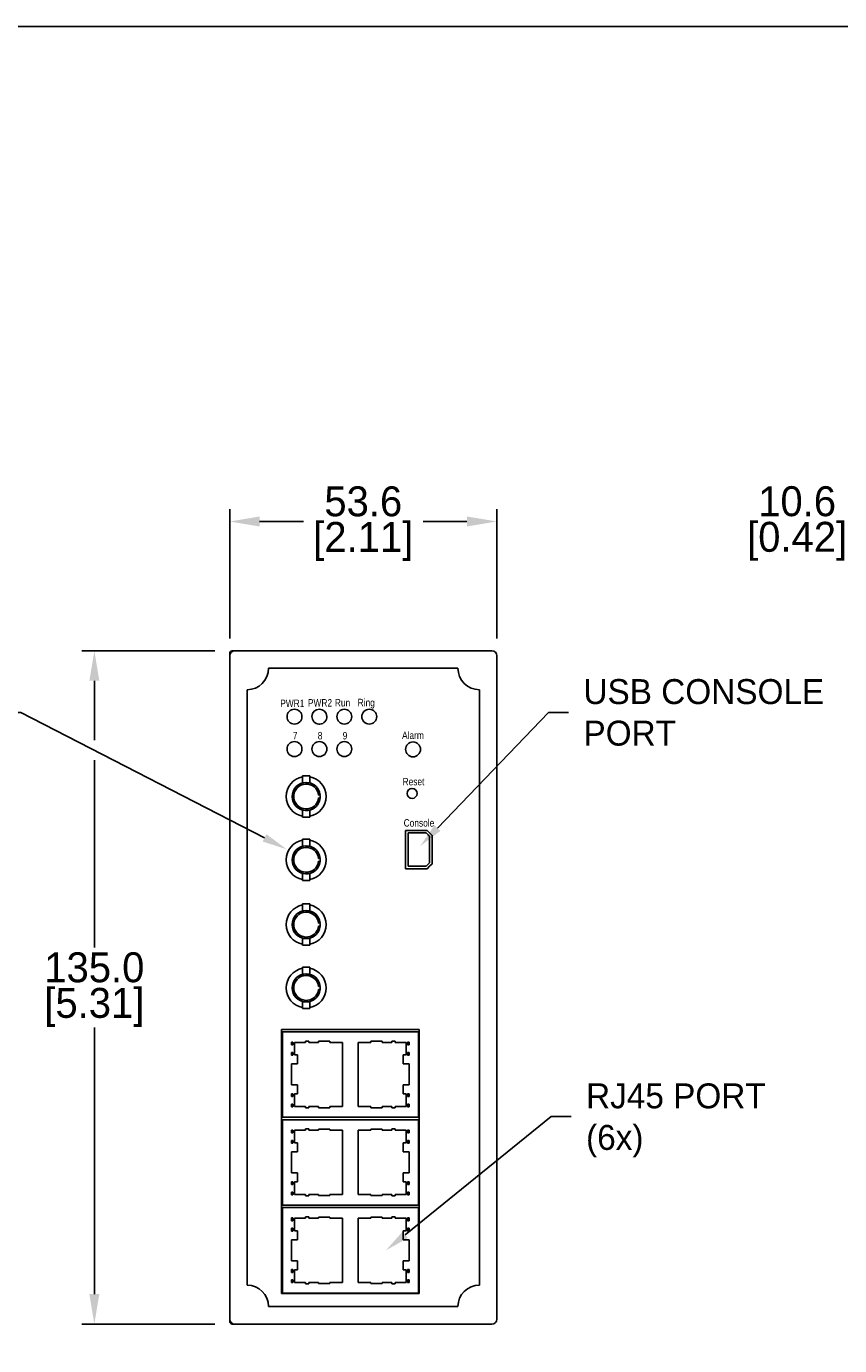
# Model space of a CAD drawing. Header units: inches. Extents: x 0 to 559, y 0 to 432.
# Tile 2 of 3: x 128 to 291, y 167 to 432. Entities that reach past the tile are written whole.
import ezdxf
from ezdxf import colors
from ezdxf.entities.mleader import LeaderData, LeaderLine
from ezdxf.math import Vec2, Vec3

# ---------------------------------------------------------------- set-up
doc = ezdxf.new("R2010")
doc.units = ezdxf.units.IN
doc.header["$LTSCALE"] = 10
doc.header["$MEASUREMENT"] = 0
doc.layers.add('DIMENSIONS', color=140, linetype='Continuous')
doc.layers.add('TEXT', color=140, linetype='Continuous')
doc.dimstyles.get("Standard").update_dxf_attribs({"dimtxt": 6, "dimasz": 6, "dimexe": 2.5, "dimexo": 3.5, "dimgap": 1, "dimtad": 0, "dimtih": 1, "dimtoh": 1, "dimdec": 1, "dimzin": 0, "dimdsep": 46, "dimtxsty": 'Standard', "dimcen": 0, "dimadec": 0, "dimazin": 0, "dimtfac": 1, "dimtdec": 1, "dimtofl": 0, "dimtmove": 0, "dimatfit": 3, "dimfxl": 1, "dimtolj": 1, "dimtzin": 0, "dimarcsym": 0})

# ---------------------------------------------------------------- blocks, each defined once
blk = doc.blocks.new('*D15')
at = {"layer": 'DEFPOINTS', "color": 0, "transparency": 16777216}
for p in [(222.69, 332.52), (169.09, 305.58), (222.69, 305.58)]:
    blk.add_point(p, dxfattribs=at)
at = {"layer": 'DIMENSIONS', "color": 0, "lineweight": -2, "transparency": 16777216}
for p, q in [((169.09, 309.08), (169.09, 335.02)), ((222.69, 309.08), (222.69, 335.02)), ((175.09, 332.52), (183.89, 332.52)), ((216.69, 332.52), (207.89, 332.52))]:
    blk.add_line(p, q, dxfattribs=at)
at = {"layer": 'DIMENSIONS', "color": 0, "transparency": 16777216}
for points in [[(175.09, 333.52), (175.09, 331.52), (169.09, 332.52)], [(216.69, 333.52), (216.69, 331.52), (222.69, 332.52)]]:
    blk.add_solid(points, dxfattribs=at)
at = {"layer": 'DIMENSIONS', "color": 0, "transparency": 16777216, "char_height": 6, "attachment_point": 5}
for s, insert in [('\\A1;53.6', (195.89, 336.52)), ('\\A1;[2.11]', (195.89, 328.52))]:
    blk.add_mtext(s, dxfattribs=dict(at, insert=insert))
blk = doc.blocks.new('*D20')
at = {"layer": 'DEFPOINTS', "color": 0, "transparency": 16777216}
for p in [(169.59, 306.58), (141.94, 171.58), (169.59, 171.58)]:
    blk.add_point(p, dxfattribs=at)
at = {"layer": 'DIMENSIONS', "color": 0, "lineweight": -2, "transparency": 16777216}
for p, q in [((166.09, 306.58), (139.44, 306.58)), ((141.94, 300.58), (141.94, 288.65)), ((141.94, 284.65), (141.94, 247.08)), ((141.94, 177.58), (141.94, 231.08)), ((166.09, 171.58), (139.44, 171.58))]:
    blk.add_line(p, q, dxfattribs=at)
at = {"layer": 'DIMENSIONS', "color": 0, "transparency": 16777216}
for points in [[(140.94, 300.58), (142.94, 300.58), (141.94, 306.58)], [(140.94, 177.58), (142.94, 177.58), (141.94, 171.58)]]:
    blk.add_solid(points, dxfattribs=at)
at = {"layer": 'DIMENSIONS', "color": 0, "transparency": 16777216, "char_height": 6, "attachment_point": 5}
for s, insert in [('\\A1;135.0', (141.94, 243.08)), ('\\A1;[5.31]', (141.94, 235.08))]:
    blk.add_mtext(s, dxfattribs=dict(at, insert=insert))
blk = doc.blocks.new('*D26')
at = {"layer": 'DEFPOINTS', "color": 0, "transparency": 16777216}
for p in [(308.43, 332.54), (319.05, 305.58), (308.43, 280.17)]:
    blk.add_point(p, dxfattribs=at)
at = {"layer": 'DIMENSIONS', "color": 0, "lineweight": -2, "transparency": 16777216}
for p, q in [((308.43, 283.67), (308.43, 335.04)), ((319.05, 309.08), (319.05, 335.04)), ((302.43, 332.54), (296.43, 332.54)), ((325.05, 332.54), (331.05, 332.54))]:
    blk.add_line(p, q, dxfattribs=at)
at = {"layer": 'DIMENSIONS', "color": 0, "transparency": 16777216}
for points in [[(302.43, 333.54), (302.43, 331.54), (308.43, 332.54)], [(325.05, 333.54), (325.05, 331.54), (319.05, 332.54)]]:
    blk.add_solid(points, dxfattribs=at)
at = {"layer": 'DIMENSIONS', "color": 0, "transparency": 16777216, "char_height": 6, "attachment_point": 5}
for s, insert in [('\\A1;10.6', (282.93, 336.54)), ('\\A1;[0.42]', (282.93, 328.54))]:
    blk.add_mtext(s, dxfattribs=dict(at, insert=insert))

msp = doc.modelspace()

# ---------------------------------------------------------------- linework, layer by layer
for p, q in [((169.09, 306.08), (169.09, 305.58)), ((169.09, 172.58), (169.09, 305.58)), ((201.64, 306.58), (169.59, 306.58)), ((170.09, 306.58), (221.69, 306.58)), ((201.64, 306.59), (201.63, 306.58)), ((202.09, 306.59), (201.64, 306.59)), ((202.09, 306.58), (202.09, 306.59)), ((204.84, 306.58), (202.09, 306.58)), ((207.69, 306.58), (206.14, 306.58)), ((208.89, 306.58), (207.69, 306.58)), ((207.69, 306.58), (207.69, 306.58)), ((209.69, 306.59), (208.89, 306.59)), ((208.89, 306.59), (208.89, 306.58)), ((209.69, 306.58), (209.69, 306.59)), ((212.09, 306.58), (209.69, 306.58)), ((212.09, 306.58), (212.09, 306.58)), ((221.19, 306.58), (212.09, 306.58)), ((221.24, 306.58), (221.19, 306.58)), ((221.19, 306.58), (221.19, 306.58)), ((222.69, 305.58), (222.69, 172.58)), ((176.89, 303.08), (214.89, 303.08)), ((172.59, 179.38), (172.59, 298.78)), ((219.19, 298.78), (219.19, 179.38)), ((185.16, 281.5), (183.72, 281.5)), ((183.72, 280.08), (183.72, 281.5)), ((185.16, 281.5), (185.16, 280.08)), ((187.22, 277.7), (186.92, 277.66)), ((187.22, 277.05), (186.92, 277.08)), ((183.72, 273.24), (183.72, 274.67)), ((185.16, 273.24), (183.72, 273.24)), ((185.16, 274.67), (185.16, 273.24)), ((208.69, 270.58), (204.39, 270.58)), ((204.39, 270.58), (204.39, 262.88)), ((204.89, 270.09), (208.48, 270.09)), ((204.89, 263.39), (204.89, 270.09)), ((204.89, 270.09), (208.48, 270.09)), ((208.48, 270.09), (209.19, 269.39)), ((208.48, 270.09), (209.19, 269.38)), ((208.48, 270.09), (208.48, 270.09)), ((209.69, 269.58), (208.69, 270.58)), ((185.16, 268.8), (183.72, 268.8)), ((183.72, 267.38), (183.72, 268.8)), ((185.16, 268.8), (185.16, 267.38)), ((209.19, 269.39), (209.19, 264.1)), ((209.69, 263.88), (209.69, 269.58)), ((187.22, 265), (186.92, 264.96)), ((183.72, 260.54), (183.72, 261.97)), ((185.16, 261.97), (185.16, 260.54)), ((187.22, 264.35), (186.92, 264.38)), ((208.69, 262.89), (204.39, 262.89)), ((208.69, 262.89), (204.39, 262.89)), ((204.39, 262.88), (208.69, 262.88)), ((208.48, 263.39), (204.89, 263.39)), ((209.19, 264.1), (208.48, 263.39)), ((209.69, 263.89), (208.69, 262.89)), ((208.69, 262.88), (209.69, 263.88)), ((209.19, 263.39), (208.69, 262.89)), ((208.69, 262.89), (208.69, 262.89)), ((208.69, 262.89), (208.69, 262.89)), ((208.71, 262.89), (208.69, 262.89)), ((208.71, 262.89), (208.69, 262.89)), ((208.69, 262.89), (208.69, 262.89)), ((209.69, 263.89), (209.19, 263.39)), ((209.21, 263.39), (209.19, 263.39)), ((185.16, 260.54), (183.72, 260.54)), ((185.16, 255.82), (183.72, 255.82)), ((183.72, 254.4), (183.72, 255.82)), ((185.16, 255.82), (185.16, 254.4)), ((187.22, 252.02), (186.92, 251.98)), ((187.22, 251.37), (186.92, 251.4)), ((183.72, 247.56), (183.72, 248.99)), ((185.16, 248.99), (185.16, 247.56)), ((185.16, 247.56), (183.72, 247.56)), ((185.16, 243.12), (183.72, 243.12)), ((183.72, 241.7), (183.72, 243.12)), ((185.16, 243.12), (185.16, 241.7)), ((187.22, 239.32), (186.92, 239.28)), ((187.22, 238.67), (186.92, 238.7)), ((183.72, 234.86), (183.72, 236.29)), ((185.16, 236.29), (185.16, 234.86)), ((185.16, 234.86), (183.72, 234.86)), ((207.09, 230.68), (179.49, 230.68)), ((179.49, 230.68), (179.49, 177.68)), ((179.69, 228.1), (179.69, 230.19)), ((179.69, 230.19), (206.94, 230.19)), ((206.94, 230.19), (206.94, 213.06)), ((207.09, 177.68), (207.09, 230.68)), ((179.69, 228.1), (179.69, 228.1)), ((179.69, 227.56), (179.69, 228.1)), ((179.69, 226.04), (179.69, 227.56)), ((181.49, 228.11), (181.49, 227.56)), ((181.79, 228.11), (181.49, 228.11)), ((181.79, 228.11), (181.49, 228.11)), ((181.49, 227.56), (181.79, 227.56)), ((181.79, 227.56), (181.79, 228.11)), ((181.79, 228.11), (181.79, 228.11)), ((182.09, 228.07), (182.09, 225.54)), ((184.29, 228.07), (182.09, 228.07)), ((182.09, 228.07), (184.29, 228.07)), ((184.29, 228.33), (184.29, 228.07)), ((184.94, 228.33), (184.29, 228.33)), ((184.29, 228.33), (184.94, 228.33)), ((184.29, 228.07), (184.29, 228.07)), ((184.94, 228.07), (184.94, 228.33)), ((186.88, 228.07), (184.94, 228.07)), ((184.94, 228.07), (186.88, 228.07)), ((184.94, 228.07), (184.94, 228.07)), ((186.88, 228.28), (186.88, 228.07)), ((189.17, 228.28), (186.88, 228.28)), ((186.88, 228.07), (186.88, 228.07)), ((189.17, 228.07), (189.17, 228.28)), ((191.71, 228.07), (189.17, 228.07)), ((189.17, 228.07), (191.71, 228.07)), ((189.17, 228.07), (189.17, 228.07)), ((191.71, 215.19), (191.71, 228.07)), ((194.87, 228.07), (197.41, 228.07)), ((194.87, 215.19), (194.87, 228.07)), ((197.41, 228.07), (194.87, 228.07)), ((197.41, 228.28), (199.7, 228.28)), ((197.41, 228.07), (197.41, 228.28)), ((197.41, 228.07), (197.41, 228.07)), ((199.7, 228.28), (199.7, 228.07)), ((199.7, 228.07), (201.64, 228.07)), ((201.64, 228.07), (199.7, 228.07)), ((199.7, 228.07), (199.7, 228.07)), ((201.64, 228.33), (202.29, 228.33)), ((201.64, 228.07), (201.64, 228.33)), ((202.29, 228.33), (201.64, 228.33)), ((201.64, 228.07), (201.64, 228.07)), ((202.29, 228.33), (202.29, 228.07)), ((202.29, 228.07), (204.49, 228.07)), ((202.29, 228.07), (202.29, 228.07)), ((204.49, 228.07), (202.29, 228.07)), ((204.49, 228.07), (204.49, 225.54)), ((204.79, 227.56), (204.79, 228.11)), ((204.79, 228.11), (205.09, 228.11)), ((204.79, 228.11), (204.79, 228.11)), ((204.79, 228.11), (205.09, 228.11)), ((205.09, 227.56), (204.79, 227.56)), ((205.09, 228.11), (205.09, 227.56)), ((179.69, 226.04), (179.69, 226.04)), ((179.69, 226.04), (179.69, 226.04)), ((179.69, 226.04), (179.69, 226.04)), ((179.69, 225.5), (179.69, 226.04)), ((179.69, 223.73), (179.69, 225.5)), ((181.49, 226.04), (181.79, 226.04)), ((181.49, 226.04), (181.49, 225.5)), ((181.49, 226.04), (181.59, 226.04)), ((181.49, 225.5), (181.79, 225.5)), ((181.79, 225.5), (181.79, 226.04)), ((181.79, 226.04), (181.79, 226.04)), ((182.09, 225.54), (182.71, 225.54)), ((182.71, 225.54), (182.71, 223.73)), ((203.87, 225.54), (203.87, 223.73)), ((204.49, 225.54), (203.87, 225.54)), ((205.09, 226.04), (204.79, 226.04)), ((204.79, 225.5), (204.79, 226.04)), ((204.79, 226.04), (204.79, 226.04)), ((205.09, 225.5), (204.79, 225.5)), ((205.09, 226.04), (204.99, 226.04)), ((205.09, 226.04), (205.09, 225.5)), ((179.69, 223.73), (179.69, 223.73)), ((179.69, 219.53), (179.69, 223.73)), ((181.49, 223.73), (181.49, 219.53)), ((182.71, 223.73), (181.49, 223.73)), ((181.49, 223.73), (181.79, 223.73)), ((181.79, 223.73), (182.71, 223.73)), ((182.71, 223.73), (182.71, 223.73)), ((203.87, 223.73), (205.09, 223.73)), ((203.87, 223.73), (203.87, 223.73)), ((204.79, 223.73), (203.87, 223.73)), ((205.09, 223.73), (204.79, 223.73)), ((205.09, 223.73), (205.09, 219.53)), ((179.69, 217.75), (179.69, 219.53)), ((179.69, 217.75), (179.69, 217.75)), ((179.69, 217.21), (179.69, 217.75)), ((179.69, 215.69), (179.69, 217.21)), ((181.49, 219.53), (182.71, 219.53)), ((181.49, 217.76), (181.49, 217.21)), ((181.79, 217.76), (181.49, 217.76)), ((181.79, 217.76), (181.49, 217.76)), ((181.49, 217.21), (181.79, 217.21)), ((181.79, 217.21), (181.79, 217.76)), ((181.79, 217.76), (181.79, 217.76)), ((182.09, 217.72), (182.09, 215.19)), ((182.71, 217.72), (182.09, 217.72)), ((182.09, 217.72), (182.71, 217.72)), ((182.71, 219.53), (182.71, 217.72)), ((182.71, 217.72), (182.71, 217.72)), ((203.87, 219.53), (203.87, 217.72)), ((205.09, 219.53), (203.87, 219.53)), ((203.87, 217.72), (204.49, 217.72)), ((204.49, 217.72), (203.87, 217.72)), ((203.87, 217.72), (203.87, 217.72)), ((204.49, 217.72), (204.49, 215.19)), ((204.79, 217.21), (204.79, 217.76)), ((204.79, 217.76), (205.09, 217.76)), ((204.79, 217.76), (204.79, 217.76)), ((204.79, 217.76), (205.09, 217.76)), ((205.09, 217.21), (204.79, 217.21)), ((205.09, 217.76), (205.09, 217.21)), ((179.69, 215.69), (179.69, 215.69)), ((179.69, 215.69), (179.69, 215.69)), ((179.69, 215.69), (179.69, 215.69)), ((179.69, 215.15), (179.69, 215.69)), ((179.69, 213.06), (179.69, 215.15)), ((181.49, 215.69), (181.49, 215.15)), ((181.49, 215.69), (181.79, 215.69)), ((181.49, 215.69), (181.59, 215.69)), ((181.49, 215.15), (181.79, 215.15)), ((181.79, 215.15), (181.79, 215.69)), ((181.79, 215.69), (181.79, 215.69)), ((182.09, 215.19), (184.29, 215.19)), ((184.29, 215.19), (184.29, 214.93)), ((184.29, 214.93), (184.94, 214.93)), ((184.94, 215.19), (186.88, 215.19)), ((184.94, 214.93), (184.94, 215.19)), ((186.88, 215.19), (186.88, 214.97)), ((186.88, 214.97), (189.17, 214.97)), ((189.17, 215.19), (191.71, 215.19)), ((189.17, 214.97), (189.17, 215.19)), ((197.41, 215.19), (194.87, 215.19)), ((197.41, 214.97), (197.41, 215.19)), ((199.7, 214.97), (197.41, 214.97)), ((199.7, 215.19), (199.7, 214.97)), ((201.64, 215.19), (199.7, 215.19)), ((201.64, 214.93), (201.64, 215.19)), ((202.29, 214.93), (201.64, 214.93)), ((202.29, 215.19), (202.29, 214.93)), ((204.49, 215.19), (202.29, 215.19)), ((204.79, 215.15), (204.79, 215.69)), ((205.09, 215.69), (204.79, 215.69)), ((204.79, 215.69), (204.79, 215.69)), ((205.09, 215.15), (204.79, 215.15)), ((205.09, 215.69), (204.99, 215.69)), ((205.09, 215.69), (205.09, 215.15)), ((206.94, 213.06), (179.69, 213.06)), ((179.69, 213.06), (184.38, 213.06)), ((179.69, 213.06), (179.69, 213.06)), ((179.69, 210.47), (179.69, 212.56)), ((179.69, 212.56), (206.94, 212.56)), ((185.71, 213.06), (184.38, 213.06)), ((185.71, 213.06), (194.38, 213.06)), ((195.71, 213.06), (194.38, 213.06)), ((195.71, 213.06), (199.38, 213.06)), ((200.71, 213.06), (199.38, 213.06)), ((200.71, 213.06), (206.94, 213.06)), ((206.94, 213.06), (206.94, 213.06)), ((206.94, 212.56), (206.94, 195.43)), ((179.69, 210.47), (179.69, 210.47)), ((179.69, 209.93), (179.69, 210.47)), ((179.69, 208.41), (179.69, 209.93)), ((181.49, 210.48), (181.49, 209.93)), ((181.79, 210.48), (181.49, 210.48)), ((181.79, 210.48), (181.49, 210.48)), ((181.49, 209.93), (181.79, 209.93)), ((181.79, 209.93), (181.79, 210.48)), ((181.79, 210.48), (181.79, 210.48)), ((182.09, 210.44), (182.09, 207.91)), ((184.29, 210.44), (182.09, 210.44)), ((182.09, 210.44), (184.29, 210.44)), ((184.29, 210.7), (184.29, 210.44)), ((184.94, 210.7), (184.29, 210.7)), ((184.29, 210.7), (184.94, 210.7)), ((184.29, 210.44), (184.29, 210.44)), ((184.94, 210.44), (184.94, 210.7)), ((186.88, 210.44), (184.94, 210.44)), ((184.94, 210.44), (186.88, 210.44)), ((184.94, 210.44), (184.94, 210.44)), ((186.88, 210.65), (186.88, 210.44)), ((189.17, 210.65), (186.88, 210.65)), ((186.88, 210.44), (186.88, 210.44)), ((189.17, 210.44), (189.17, 210.65)), ((191.71, 210.44), (189.17, 210.44)), ((189.17, 210.44), (191.71, 210.44)), ((189.17, 210.44), (189.17, 210.44)), ((191.71, 197.56), (191.71, 210.44)), ((194.87, 210.44), (197.41, 210.44)), ((194.87, 197.56), (194.87, 210.44)), ((197.41, 210.44), (194.87, 210.44)), ((197.41, 210.65), (199.7, 210.65)), ((197.41, 210.44), (197.41, 210.65)), ((197.41, 210.44), (197.41, 210.44)), ((199.7, 210.65), (199.7, 210.44)), ((199.7, 210.44), (201.64, 210.44)), ((201.64, 210.44), (199.7, 210.44)), ((199.7, 210.44), (199.7, 210.44)), ((201.64, 210.7), (202.29, 210.7)), ((201.64, 210.44), (201.64, 210.7)), ((202.29, 210.7), (201.64, 210.7)), ((201.64, 210.44), (201.64, 210.44)), ((202.29, 210.7), (202.29, 210.44)), ((202.29, 210.44), (204.49, 210.44)), ((202.29, 210.44), (202.29, 210.44)), ((204.49, 210.44), (202.29, 210.44)), ((204.49, 210.44), (204.49, 207.91)), ((204.79, 209.93), (204.79, 210.48)), ((204.79, 210.48), (205.09, 210.48)), ((204.79, 210.48), (204.79, 210.48)), ((204.79, 210.48), (205.09, 210.48)), ((205.09, 209.93), (204.79, 209.93)), ((205.09, 210.48), (205.09, 209.93)), ((179.69, 208.41), (179.69, 208.41)), ((179.69, 208.41), (179.69, 208.41)), ((179.69, 208.41), (179.69, 208.41)), ((179.69, 207.87), (179.69, 208.41)), ((179.69, 206.1), (179.69, 207.87)), ((181.49, 208.41), (181.79, 208.41)), ((181.49, 208.41), (181.49, 207.87)), ((181.49, 208.41), (181.59, 208.41)), ((181.49, 207.87), (181.79, 207.87)), ((181.79, 207.87), (181.79, 208.41)), ((181.79, 208.41), (181.79, 208.41)), ((182.09, 207.91), (182.71, 207.91)), ((182.71, 207.91), (182.71, 206.1)), ((203.87, 207.91), (203.87, 206.1)), ((204.49, 207.91), (203.87, 207.91)), ((205.09, 208.41), (204.79, 208.41)), ((204.79, 207.87), (204.79, 208.41)), ((204.79, 208.41), (204.79, 208.41)), ((205.09, 207.87), (204.79, 207.87)), ((205.09, 208.41), (204.99, 208.41)), ((205.09, 208.41), (205.09, 207.87)), ((179.69, 206.1), (179.69, 206.1)), ((179.69, 201.9), (179.69, 206.1)), ((181.49, 206.1), (181.49, 201.9)), ((182.71, 206.1), (181.49, 206.1)), ((181.49, 206.1), (181.79, 206.1)), ((181.79, 206.1), (182.71, 206.1)), ((182.71, 206.1), (182.71, 206.1)), ((203.87, 206.1), (205.09, 206.1)), ((203.87, 206.1), (203.87, 206.1)), ((204.79, 206.1), (203.87, 206.1)), ((205.09, 206.1), (204.79, 206.1)), ((205.09, 206.1), (205.09, 201.9)), ((179.69, 200.12), (179.69, 201.9)), ((181.49, 201.9), (182.71, 201.9)), ((182.71, 201.9), (182.71, 200.09)), ((203.87, 201.9), (203.87, 200.09)), ((205.09, 201.9), (203.87, 201.9)), ((179.69, 200.12), (179.69, 200.12)), ((179.69, 199.58), (179.69, 200.12)), ((179.69, 198.06), (179.69, 199.58)), ((181.49, 200.13), (181.49, 199.58)), ((181.79, 200.13), (181.49, 200.13)), ((181.79, 200.13), (181.49, 200.13)), ((181.49, 199.58), (181.79, 199.58)), ((181.79, 199.58), (181.79, 200.13)), ((181.79, 200.13), (181.79, 200.13)), ((182.09, 200.09), (182.09, 197.56)), ((182.71, 200.09), (182.09, 200.09)), ((182.09, 200.09), (182.71, 200.09)), ((182.71, 200.09), (182.71, 200.09)), ((203.87, 200.09), (204.49, 200.09)), ((204.49, 200.09), (203.87, 200.09)), ((203.87, 200.09), (203.87, 200.09)), ((204.49, 200.09), (204.49, 197.56)), ((204.79, 199.58), (204.79, 200.13)), ((204.79, 200.13), (205.09, 200.13)), ((204.79, 200.13), (204.79, 200.13)), ((204.79, 200.13), (205.09, 200.13)), ((205.09, 199.58), (204.79, 199.58)), ((205.09, 200.13), (205.09, 199.58)), ((179.69, 198.06), (179.69, 198.06)), ((179.69, 198.06), (179.69, 198.06)), ((179.69, 198.06), (179.69, 198.06)), ((179.69, 197.52), (179.69, 198.06)), ((179.69, 195.43), (179.69, 197.52)), ((181.49, 198.06), (181.49, 197.52)), ((181.49, 198.06), (181.79, 198.06)), ((181.49, 198.06), (181.59, 198.06)), ((181.49, 197.52), (181.79, 197.52)), ((181.79, 197.52), (181.79, 198.06)), ((181.79, 198.06), (181.79, 198.06)), ((182.09, 197.56), (184.29, 197.56)), ((184.29, 197.56), (184.29, 197.3)), ((184.29, 197.3), (184.94, 197.3)), ((184.94, 197.56), (186.88, 197.56)), ((184.94, 197.3), (184.94, 197.56)), ((186.88, 197.56), (186.88, 197.34)), ((186.88, 197.34), (189.17, 197.34)), ((189.17, 197.56), (191.71, 197.56)), ((189.17, 197.34), (189.17, 197.56)), ((197.41, 197.56), (194.87, 197.56)), ((197.41, 197.34), (197.41, 197.56)), ((199.7, 197.34), (197.41, 197.34)), ((199.7, 197.56), (199.7, 197.34)), ((201.64, 197.56), (199.7, 197.56)), ((201.64, 197.3), (201.64, 197.56)), ((202.29, 197.3), (201.64, 197.3)), ((202.29, 197.56), (202.29, 197.3)), ((204.49, 197.56), (202.29, 197.56)), ((204.79, 197.52), (204.79, 198.06)), ((205.09, 198.06), (204.79, 198.06)), ((204.79, 198.06), (204.79, 198.06)), ((205.09, 197.52), (204.79, 197.52)), ((205.09, 198.06), (204.99, 198.06)), ((205.09, 198.06), (205.09, 197.52)), ((179.69, 195.43), (184.38, 195.43)), ((179.69, 195.43), (179.69, 195.43)), ((206.94, 195.43), (179.69, 195.43)), ((179.69, 192.84), (179.69, 194.93)), ((179.69, 194.93), (206.94, 194.93)), ((185.71, 195.43), (184.38, 195.43)), ((185.71, 195.43), (194.38, 195.43)), ((195.71, 195.43), (194.38, 195.43)), ((195.71, 195.43), (199.38, 195.43)), ((200.71, 195.43), (199.38, 195.43)), ((200.71, 195.43), (206.94, 195.43)), ((206.94, 195.43), (206.94, 195.43)), ((206.94, 194.93), (206.94, 177.8)), ((179.69, 192.84), (179.69, 192.84)), ((179.69, 192.3), (179.69, 192.84)), ((179.69, 190.78), (179.69, 192.3)), ((179.69, 190.78), (179.69, 190.78)), ((179.69, 190.78), (179.69, 190.78)), ((179.69, 190.78), (179.69, 190.78)), ((179.69, 190.24), (179.69, 190.78)), ((181.49, 192.85), (181.49, 192.3)), ((181.79, 192.85), (181.49, 192.85)), ((181.79, 192.85), (181.49, 192.85)), ((181.49, 192.3), (181.79, 192.3)), ((181.49, 190.78), (181.79, 190.78)), ((181.49, 190.78), (181.49, 190.24)), ((181.49, 190.78), (181.59, 190.78)), ((181.79, 192.3), (181.79, 192.85)), ((181.79, 192.85), (181.79, 192.85)), ((181.79, 190.24), (181.79, 190.78)), ((181.79, 190.78), (181.79, 190.78)), ((182.09, 192.81), (182.09, 190.28)), ((184.29, 192.81), (182.09, 192.81)), ((182.09, 192.81), (184.29, 192.81)), ((184.29, 193.07), (184.29, 192.81)), ((184.94, 193.07), (184.29, 193.07)), ((184.29, 193.07), (184.94, 193.07)), ((184.29, 192.81), (184.29, 192.81)), ((184.94, 192.81), (184.94, 193.07)), ((186.88, 192.81), (184.94, 192.81)), ((184.94, 192.81), (186.88, 192.81)), ((184.94, 192.81), (184.94, 192.81)), ((186.88, 193.02), (186.88, 192.81)), ((189.17, 193.02), (186.88, 193.02)), ((186.88, 192.81), (186.88, 192.81)), ((189.17, 192.81), (189.17, 193.02)), ((191.71, 192.81), (189.17, 192.81)), ((189.17, 192.81), (191.71, 192.81)), ((189.17, 192.81), (189.17, 192.81)), ((191.71, 179.93), (191.71, 192.81)), ((194.87, 192.81), (197.41, 192.81)), ((194.87, 179.93), (194.87, 192.81)), ((197.41, 192.81), (194.87, 192.81)), ((197.41, 193.02), (199.7, 193.02)), ((197.41, 192.81), (197.41, 193.02)), ((197.41, 192.81), (197.41, 192.81)), ((199.7, 193.02), (199.7, 192.81)), ((199.7, 192.81), (201.64, 192.81)), ((201.64, 192.81), (199.7, 192.81)), ((199.7, 192.81), (199.7, 192.81)), ((201.64, 193.07), (202.29, 193.07)), ((201.64, 192.81), (201.64, 193.07)), ((202.29, 193.07), (201.64, 193.07)), ((201.64, 192.81), (201.64, 192.81)), ((202.29, 193.07), (202.29, 192.81)), ((202.29, 192.81), (204.49, 192.81)), ((202.29, 192.81), (202.29, 192.81)), ((204.49, 192.81), (202.29, 192.81)), ((204.49, 192.81), (204.49, 190.28)), ((204.79, 192.3), (204.79, 192.85)), ((204.79, 192.85), (205.09, 192.85)), ((204.79, 192.85), (204.79, 192.85)), ((204.79, 192.85), (205.09, 192.85)), ((205.09, 192.3), (204.79, 192.3)), ((205.09, 190.78), (204.79, 190.78)), ((204.79, 190.24), (204.79, 190.78)), ((204.79, 190.78), (204.79, 190.78)), ((205.09, 190.78), (204.99, 190.78)), ((205.09, 192.85), (205.09, 192.3)), ((205.09, 190.78), (205.09, 190.24)), ((179.69, 188.47), (179.69, 190.24)), ((179.69, 188.47), (179.69, 188.47)), ((179.69, 184.27), (179.69, 188.47)), ((181.49, 190.24), (181.79, 190.24)), ((181.49, 188.47), (181.49, 184.27)), ((182.71, 188.47), (181.49, 188.47)), ((181.49, 188.47), (181.79, 188.47)), ((181.79, 188.47), (182.71, 188.47)), ((182.09, 190.28), (182.71, 190.28)), ((182.71, 190.28), (182.71, 188.47)), ((182.71, 188.47), (182.71, 188.47)), ((203.87, 190.28), (203.87, 188.47)), ((204.49, 190.28), (203.87, 190.28)), ((203.87, 188.47), (205.09, 188.47)), ((203.87, 188.47), (203.87, 188.47)), ((204.79, 188.47), (203.87, 188.47)), ((205.09, 190.24), (204.79, 190.24)), ((205.09, 188.47), (204.79, 188.47)), ((205.09, 188.47), (205.09, 184.27)), ((179.69, 182.49), (179.69, 184.27)), ((181.49, 184.27), (182.71, 184.27)), ((182.71, 184.27), (182.71, 182.46)), ((203.87, 184.27), (203.87, 182.46)), ((205.09, 184.27), (203.87, 184.27)), ((179.69, 182.49), (179.69, 182.49)), ((179.69, 181.95), (179.69, 182.49)), ((179.69, 180.43), (179.69, 181.95)), ((179.69, 180.43), (179.69, 180.43)), ((179.69, 180.43), (179.69, 180.43)), ((179.69, 180.43), (179.69, 180.43)), ((179.69, 179.89), (179.69, 180.43)), ((179.69, 177.8), (179.69, 179.89)), ((181.49, 182.5), (181.49, 181.95)), ((181.79, 182.5), (181.49, 182.5)), ((181.79, 182.5), (181.49, 182.5)), ((181.49, 181.95), (181.79, 181.95)), ((181.49, 180.43), (181.49, 179.89)), ((181.49, 180.43), (181.79, 180.43)), ((181.49, 180.43), (181.59, 180.43)), ((181.79, 181.95), (181.79, 182.5)), ((181.79, 182.5), (181.79, 182.5)), ((181.79, 179.89), (181.79, 180.43)), ((181.79, 180.43), (181.79, 180.43)), ((182.09, 182.46), (182.09, 179.93)), ((182.71, 182.46), (182.09, 182.46)), ((182.09, 182.46), (182.71, 182.46)), ((182.09, 179.93), (184.29, 179.93)), ((182.71, 182.46), (182.71, 182.46)), ((184.29, 179.93), (184.29, 179.67)), ((184.94, 179.93), (186.88, 179.93)), ((184.94, 179.67), (184.94, 179.93)), ((186.88, 179.93), (186.88, 179.71)), ((189.17, 179.93), (191.71, 179.93)), ((189.17, 179.71), (189.17, 179.93)), ((197.41, 179.93), (194.87, 179.93)), ((197.41, 179.71), (197.41, 179.93)), ((199.7, 179.93), (199.7, 179.71)), ((201.64, 179.93), (199.7, 179.93)), ((201.64, 179.67), (201.64, 179.93)), ((202.29, 179.93), (202.29, 179.67)), ((204.49, 179.93), (202.29, 179.93)), ((203.87, 182.46), (204.49, 182.46)), ((204.49, 182.46), (203.87, 182.46)), ((203.87, 182.46), (203.87, 182.46)), ((204.49, 182.46), (204.49, 179.93)), ((204.79, 181.95), (204.79, 182.5)), ((204.79, 182.5), (205.09, 182.5)), ((204.79, 182.5), (204.79, 182.5)), ((204.79, 182.5), (205.09, 182.5)), ((205.09, 181.95), (204.79, 181.95)), ((204.79, 179.89), (204.79, 180.43)), ((205.09, 180.43), (204.79, 180.43)), ((204.79, 180.43), (204.79, 180.43)), ((205.09, 180.43), (204.99, 180.43)), ((205.09, 182.5), (205.09, 181.95)), ((205.09, 180.43), (205.09, 179.89)), ((179.49, 177.68), (207.09, 177.68)), ((179.69, 177.8), (184.38, 177.8)), ((179.69, 177.8), (179.69, 177.8)), ((181.49, 179.89), (181.79, 179.89)), ((184.29, 179.67), (184.94, 179.67)), ((185.71, 177.8), (184.38, 177.8)), ((185.71, 177.8), (194.38, 177.8)), ((186.88, 179.71), (189.17, 179.71)), ((195.71, 177.8), (194.38, 177.8)), ((195.71, 177.8), (199.38, 177.8)), ((199.7, 179.71), (197.41, 179.71)), ((200.71, 177.8), (199.38, 177.8)), ((200.71, 177.8), (206.94, 177.8)), ((202.29, 179.67), (201.64, 179.67)), ((205.09, 179.89), (204.79, 179.89)), ((206.94, 177.8), (206.94, 177.8)), ((214.89, 175.08), (176.89, 175.08)), ((169.09, 172.58), (169.09, 172.08)), ((170.05, 171.58), (169.59, 171.58)), ((221.69, 171.58), (170.09, 171.58))]:
    msp.add_line(p, q)
at = {"flags": 128}
for points in [[(204.84, 306.59), (204.89, 306.59), (205.03, 306.59), (205.24, 306.59), (205.49, 306.59), (205.74, 306.59), (205.95, 306.59), (206.09, 306.59), (206.14, 306.59)], [(181.63, 226.04), (181.62, 226.04), (181.6, 226.04), (181.58, 226.04), (181.56, 226.04), (181.54, 226.04), (181.53, 226.04), (181.51, 226.04), (181.49, 226.04)], [(204.95, 226.04), (204.97, 226.04), (204.98, 226.04), (205, 226.04), (205.02, 226.04), (205.04, 226.04), (205.06, 226.04), (205.07, 226.04), (205.09, 226.04)], [(181.63, 215.69), (181.62, 215.69), (181.6, 215.69), (181.58, 215.69), (181.56, 215.69), (181.54, 215.69), (181.53, 215.69), (181.51, 215.69), (181.49, 215.69)], [(204.95, 215.69), (204.97, 215.69), (204.98, 215.69), (205, 215.69), (205.02, 215.69), (205.04, 215.69), (205.06, 215.69), (205.07, 215.69), (205.09, 215.69)], [(181.63, 208.41), (181.62, 208.41), (181.6, 208.41), (181.58, 208.41), (181.56, 208.41), (181.54, 208.41), (181.53, 208.41), (181.51, 208.41), (181.49, 208.41)], [(204.95, 208.41), (204.97, 208.41), (204.98, 208.41), (205, 208.41), (205.02, 208.41), (205.04, 208.41), (205.06, 208.41), (205.07, 208.41), (205.09, 208.41)], [(181.63, 198.06), (181.62, 198.06), (181.6, 198.06), (181.58, 198.06), (181.56, 198.06), (181.54, 198.06), (181.53, 198.06), (181.51, 198.06), (181.49, 198.06)], [(204.95, 198.06), (204.97, 198.06), (204.98, 198.06), (205, 198.06), (205.02, 198.06), (205.04, 198.06), (205.06, 198.06), (205.07, 198.06), (205.09, 198.06)], [(181.63, 190.78), (181.62, 190.78), (181.6, 190.78), (181.58, 190.78), (181.56, 190.78), (181.54, 190.78), (181.53, 190.78), (181.51, 190.78), (181.49, 190.78)], [(204.95, 190.78), (204.97, 190.78), (204.98, 190.78), (205, 190.78), (205.02, 190.78), (205.04, 190.78), (205.06, 190.78), (205.07, 190.78), (205.09, 190.78)], [(181.63, 180.43), (181.62, 180.43), (181.6, 180.43), (181.58, 180.43), (181.56, 180.43), (181.54, 180.43), (181.53, 180.43), (181.51, 180.43), (181.49, 180.43)], [(204.95, 180.43), (204.97, 180.43), (204.98, 180.43), (205, 180.43), (205.02, 180.43), (205.04, 180.43), (205.06, 180.43), (205.07, 180.43), (205.09, 180.43)]]:
    msp.add_lwpolyline(points, dxfattribs=at)
for centre, radius in [((182.09, 293.38), 1.5), ((192.09, 293.38), 1.5), ((197.09, 293.38), 1.5), ((182.09, 286.88), 1.5), ((187.09, 286.88), 1.5), ((192.09, 286.88), 1.5), ((205.87, 286.82), 1.5), ((184.44, 277.37), 2.82), ((205.69, 277.98), 1), ((184.44, 264.67), 2.82), ((184.44, 251.69), 2.82), ((184.44, 238.99), 2.82)]:
    msp.add_circle(centre, radius)
for centre, radius, start, end in [((170.09, 305.58), 1, 90, 180), ((169.59, 306.08), 0.5, 90, 180), ((221.69, 305.58), 1, 0, 90), ((172.59, 303.08), 4.3, 270, 0), ((219.19, 303.08), 4.3, 180, 270), ((187.09, 293.38), 1.5, 273.5554, 266.4446), ((187.09, 293.38), 1.5, 266.4446, 273.5554), ((184.44, 277.37), 4, 100.3698, 259.6302), ((184.44, 277.37), 4, 280.3698, 79.6302), ((184.44, 277.37), 2.8, 6.6654, 353.3346), ((184.44, 277.37), 2.5, 6.6654, 353.3346), ((184.44, 264.67), 4, 100.3698, 259.6302), ((184.44, 264.67), 2.8, 6.6654, 353.3346), ((184.44, 264.67), 4, 280.3698, 79.6302), ((184.44, 264.67), 2.5, 6.6654, 353.3346), ((184.44, 251.69), 4, 100.3698, 259.6302), ((184.44, 251.69), 2.8, 6.6654, 353.3346), ((184.44, 251.69), 2.5, 6.6654, 353.3346), ((184.44, 251.69), 4, 280.3698, 79.6302), ((184.44, 238.99), 4, 100.3698, 259.6302), ((184.44, 238.99), 2.8, 6.6654, 353.3346), ((184.44, 238.99), 2.5, 6.6654, 353.3346), ((184.44, 238.99), 4, 280.3698, 79.6302), ((181.5, 286.19), 60.15, 269.9887, 270.0839), ((181.66, 321.21), 95.17, 269.9857, 270.0798), ((204.92, 321.21), 95.17, 269.9202, 270.0143), ((205.08, 286.19), 60.15, 269.9161, 270.0113), ((181.5, 275.84), 60.15, 269.9887, 270.0839), ((181.66, 310.86), 95.17, 269.9857, 270.0798), ((204.92, 310.86), 95.17, 269.9202, 270.0143), ((205.08, 275.84), 60.15, 269.9161, 270.0113), ((181.5, 268.56), 60.15, 269.9887, 270.0839), ((181.66, 303.58), 95.17, 269.9857, 270.0798), ((204.92, 303.58), 95.17, 269.9202, 270.0143), ((205.08, 268.56), 60.15, 269.9161, 270.0113), ((181.5, 258.21), 60.15, 269.9887, 270.0839), ((181.66, 293.23), 95.17, 269.9857, 270.0798), ((204.92, 293.23), 95.17, 269.9202, 270.0143), ((205.08, 258.21), 60.15, 269.9161, 270.0113), ((181.5, 250.93), 60.15, 269.9887, 270.0839), ((181.66, 285.95), 95.17, 269.9857, 270.0798), ((204.92, 285.95), 95.17, 269.9202, 270.0143), ((205.08, 250.93), 60.15, 269.9161, 270.0113), ((181.5, 240.58), 60.15, 269.9887, 270.0839), ((181.66, 275.6), 95.17, 269.9857, 270.0798), ((204.92, 275.6), 95.17, 269.9202, 270.0143), ((205.08, 240.58), 60.15, 269.9161, 270.0113), ((172.59, 175.08), 4.3, 0, 90), ((219.19, 175.08), 4.3, 90, 180), ((170.09, 172.58), 1, 180, 270), ((169.59, 172.08), 0.5, 180, 270), ((221.69, 172.58), 1, 270, 0)]:
    msp.add_arc(centre, radius, start, end)
for points in [[(204.84, 306.59), (204.84, 306.58)], [(206.14, 306.58), (206.14, 306.59)], [(180.69, 293.44), (180.69, 293.44)], [(185.69, 293.44), (185.69, 293.44)], [(180.69, 286.94), (180.69, 286.94)], [(185.69, 286.94), (185.69, 286.94)], [(190.69, 286.94), (190.69, 286.94)]]:
    msp.add_open_spline(points, degree=1)
at = {"layer": 'DEFPOINTS'}
msp.add_lwpolyline([(558.8, 0), (0, 0), (0, 431.8), (558.8, 431.8)], close=True, dxfattribs=at)

# ---------------------------------------------------------------- texts
at = {"char_height": 1.5, "attachment_point": 1, "line_spacing_factor": 0.8}
for s, insert in [('{\\fArial|b0|i0|c0|p34;\\W0.8;PW\\fArial|b0|i0|c238|p34;R\\fArial|b0|i0|c0|p34;1}', (179.23, 296.8)), ('{\\fArial|b0|i0|c0|p34;\\W0.8;PW\\fArial|b0|i0|c238|p34;R\\fArial|b0|i0|c0|p34;2}', (184.79, 296.9)), ('{\\fArial|b0|i0|c0|p34;\\W0.8;Run}', (190.19, 296.92)), ('{\\fArial|b0|i0|c0|p34;\\W0.8;Ring}', (194.76, 296.96)), ('{\\fArial|b0|i0|c0|p34;\\W0.8;7}', (181.76, 290.32)), ('{\\fArial|b0|i0|c0|p34;\\W0.8;8}', (186.76, 290.32)), ('{\\fArial|b0|i0|c0|p34;\\W0.8;9}', (191.76, 290.32)), ('{\\fArial|b0|i0|c0|p34;\\W0.8;Alarm}', (203.67, 290.39)), ('{\\fArial|b0|i0|c0|p34;\\W0.8;Reset}', (203.78, 281.11)), ('{\\fArial|b0|i0|c0|p34;\\W0.8;Console}', (203.99, 272.83))]:
    msp.add_mtext(s, dxfattribs=dict(at, insert=insert))

# ---------------------------------------------------------------- dimensions: what is measured, and where the dimension line sits
at = {"layer": 'DIMENSIONS'}
for base, p1, p2, picture, middle in [((222.69, 332.52), (169.09, 305.58), (222.69, 305.58), '*D15', (195.89, 332.52)), ((308.43, 332.54), (319.05, 305.58), (308.43, 280.17), '*D26', (282.93, 332.54))]:
    dim = msp.add_linear_dim(base=base, p1=p1, p2=p2, dimstyle='Standard', override={"dimpost": '\\X'}, dxfattribs=at)
    dim.commit()
    dim.dimension.update_dxf_attribs({"geometry": picture, "text_midpoint": middle})
dim = msp.add_linear_dim(base=(141.94, 171.58), p1=(169.59, 306.58), p2=(169.59, 171.58), angle=90, dimstyle='Standard', override={"dimpost": '\\X'}, dxfattribs=at)
dim.commit()
dim.dimension.update_dxf_attribs({"geometry": '*D20', "text_midpoint": (141.94, 239.08)})

# ---------------------------------------------------------------- leaders
at = {"layer": 'TEXT'}
ml = msp.add_multileader_mtext('Standard', dxfattribs=at)
ml.set_content('MULTI-MODE ST\\PFIBER PORT\\P(2X)', color=256)
ml.set_leader_properties()
ml.build(insert=Vec2(0, 0))
ml.multileader.update_dxf_attribs({"text_left_attachment_type": 2, "text_right_attachment_type": 2, "dogleg_length": 4, "arrow_head_size": 5})
ctx = ml.context
ctx.base_point, ctx.char_height, ctx.arrow_head_size, ctx.landing_gap_size, ctx.plane_origin = Vec3(55.53, 294.24), 5, 5, 3, Vec3(182.34, 267.42)
ctx.left_attachment, ctx.right_attachment, ctx.text_align_type = 2, 2, 2
notes = []
notes.append((ctx, [(1, (1, 1, 0), (127.2, 294.24), (-1, 0), 4, [(0, [(180.54, 266.78)], 0, [])])]))
ctx.mtext.insert, ctx.mtext.alignment, ctx.mtext.flow_direction = Vec3(120.2, 305.08), 3, 5
ml = msp.add_multileader_mtext('Standard', dxfattribs=at)
ml.set_content('USB CONSOLE\\PPORT', color=256)
ml.set_leader_properties()
ml.build(insert=Vec2(0, 0))
ml.multileader.update_dxf_attribs({"text_left_attachment_type": 2, "text_right_attachment_type": 2, "dogleg_length": 4, "arrow_head_size": 5})
ctx = ml.context
ctx.base_point, ctx.char_height, ctx.arrow_head_size, ctx.landing_gap_size, ctx.plane_origin = Vec3(237.06, 294.24), 5, 5, 3, Vec3(207.3, 267.42)
ctx.left_attachment, ctx.right_attachment = 2, 2
notes.append((ctx, [(0, (1, 1, 0), (233.06, 294.24), (1, 0), 4, [(0, [(207.3, 267.42)], 0, [])])]))
ctx.mtext.insert, ctx.mtext.flow_direction = Vec3(240.06, 300.91), 5
ml = msp.add_multileader_mtext('Standard', dxfattribs=at)
ml.set_content('RJ45 PORT\\P(6x)', color=256)
ml.set_leader_properties()
ml.build(insert=Vec2(0, 0))
ml.multileader.update_dxf_attribs({"text_left_attachment_type": 2, "text_right_attachment_type": 2, "dogleg_length": 4, "arrow_head_size": 5})
ctx = ml.context
ctx.base_point, ctx.char_height, ctx.arrow_head_size, ctx.landing_gap_size, ctx.plane_origin = Vec3(237.59, 213.17), 5, 5, 3, Vec3(207.3, 186.34)
ctx.left_attachment, ctx.right_attachment = 2, 2
notes.append((ctx, [(0, (1, 1, 0), (233.59, 213.17), (1, 0), 4, [(0, [(200.41, 186.34)], 0, [])])]))
ctx.mtext.insert, ctx.mtext.flow_direction = Vec3(240.59, 219.84), 5
for ctx, leaders in notes:
    for number, flags, end, landing, length, lines in leaders:
        leader = LeaderData()
        leader.index, (leader.has_last_leader_line, leader.has_dogleg_vector, leader.attachment_direction) = number, flags
        leader.last_leader_point, leader.dogleg_vector, leader.dogleg_length = Vec3(end), Vec3(landing), length
        for number, points, colour, breaks in lines:
            line = LeaderLine()
            line.index, line.vertices, line.color, line.breaks = number, Vec3.list(points), colors.encode_raw_color(colour), breaks
            leader.lines.append(line)
        ctx.leaders.append(leader)

doc.saveas('drawing.dxf')
